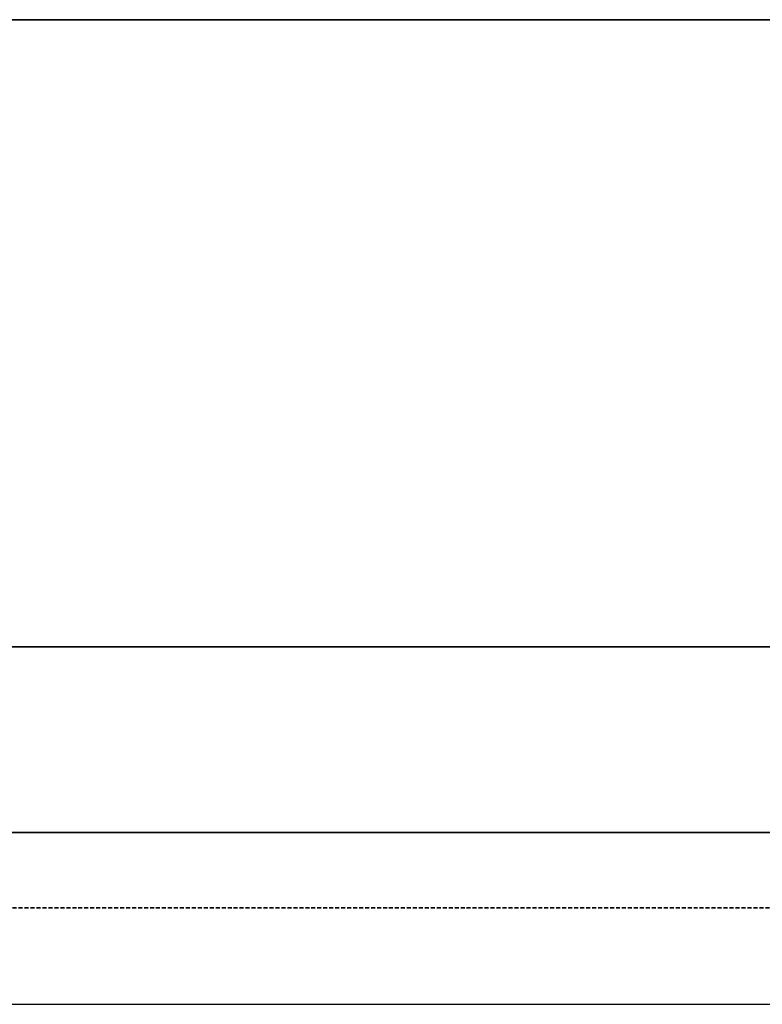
# Model space of a CAD drawing. Header units: millimetres. Extents: x 60394 to 199354, y 20895 to 166073.
# Tile 228 of 256: x 135293 to 135885, y 23695 to 24480. Entities that reach past the tile are written whole.
import ezdxf

# ---------------------------------------------------------------- set-up
doc = ezdxf.new("R2010")
doc.units = ezdxf.units.MM
doc.linetypes.add('VERDECKT', pattern=[9.525, 6.35, -3.175])
for name, color, linetype, lineweight in [('UT_SCHÉMA_PŘÍVOD', 10, 'Continuous', 35), ('UT_SCHÉMA_ZPÁTEČKA', 172, 'VERDECKT', 35), ('UT_ZAŘÍZENÍ - OT', 3, 'Continuous', 35)]:
    doc.layers.add(name, color=color, linetype=linetype, lineweight=lineweight)

msp = doc.modelspace()

# ---------------------------------------------------------------- linework, layer by layer
msp.add_line((64740.61, 23695.36), (199354.39, 23695.36))
at = {"layer": 'UT_SCHÉMA_PŘÍVOD'}
msp.add_line((132395.91, 23832.25), (138322.72, 23832.25), dxfattribs=at)
at = {"layer": 'UT_SCHÉMA_ZPÁTEČKA', "ltscale": 0.5}
msp.add_line((132320.67, 23772.34), (138389.76, 23772.34), dxfattribs=at)
at = {"layer": 'UT_ZAŘÍZENÍ - OT', "linetype": 'Continuous'}
for p, q in [((134535.21, 24480.17), (136335.21, 24480.17)), ((136335.21, 23980.17), (134535.21, 23980.17))]:
    msp.add_line(p, q, dxfattribs=at)

doc.saveas('drawing.dxf')
